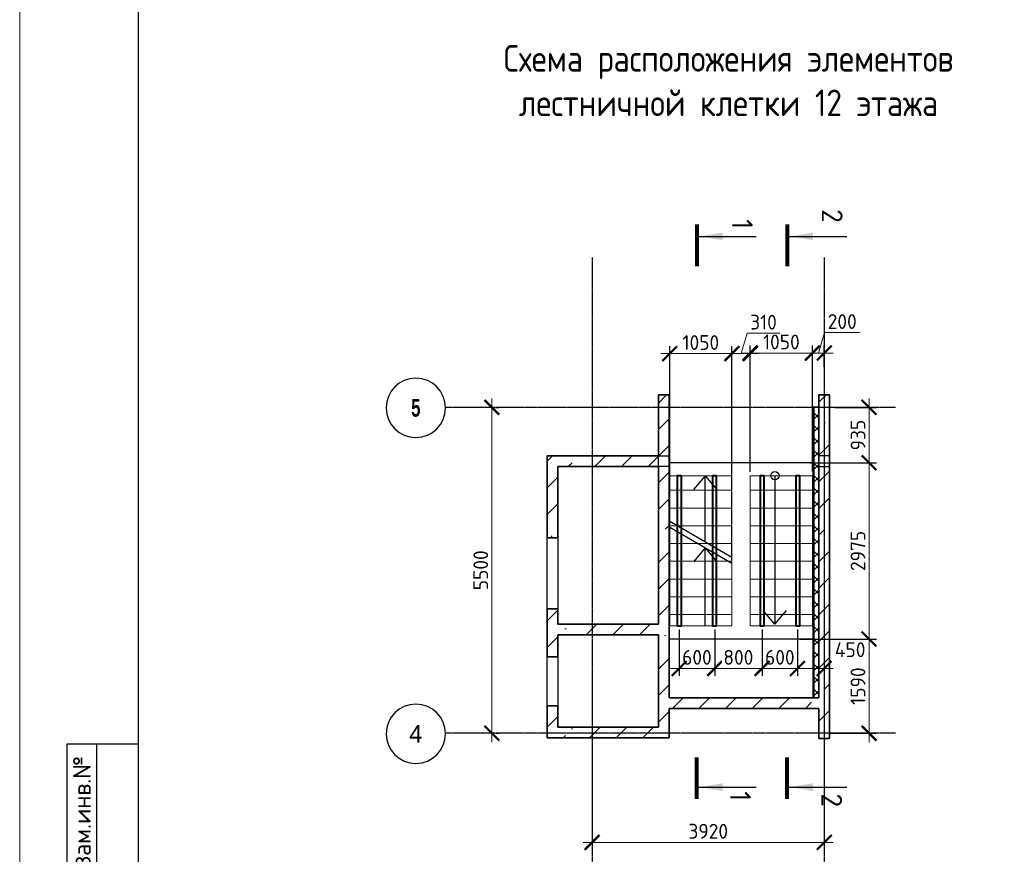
# Model space of a CAD drawing. Header units: millimetres. Extents: x 259029 to 2494469, y -731578 to -57567.
# Tile 2 of 252: x 316337 to 332964, y -698660 to -684573. Entities that reach past the tile are written whole.
import ezdxf
from ezdxf.enums import TextEntityAlignment as Align

# ---------------------------------------------------------------- set-up
doc = ezdxf.new("R2010")
doc.units = ezdxf.units.MM
doc.linetypes.add('______5', pattern=[1100, 800, -100, 100, -100])
doc.linetypes.add('Б-1.1 оси$0$Б-1.1 Оси$0$GOST2.303 5', pattern=[24, 20, -1.5, 1, -1.5])
doc.layers.get('Defpoints').update_dxf_attribs({"color": 140})
for name, color, linetype, lineweight in [('A_021_ПЕРЕГОРОДКА', 7, 'Continuous', 25), ('RAZMER', 100, 'Continuous', 15), ('Standard', 7, 'Continuous', 25), ('Общий01', 7, 'Continuous', 13), ('ОСИ', 151, 'Б-1.1 оси$0$Б-1.1 Оси$0$GOST2.303 5', 9), ('РАЗРЕЗЫ', 10, 'Continuous', 60), ('Символы 0.20', 1, 'Continuous', 20), ('Символы 0.20 @ 100', 1, 'Continuous', 20), ('Стена_ бетон несущ.', 253, 'Continuous', 70), ('Текст', 41, 'Continuous', 30), ('ТОНКИЕ', 7, 'Continuous', 9)]:
    doc.layers.add(name, color=color, linetype=linetype, lineweight=lineweight)
doc.layers.add('ТОЛСТЫЕ_ОСНОВНЫЕ', color=6, linetype='Continuous')
doc.styles.add('Century Gothic', font='GOTHIC.TTF')
doc.styles.add('style1', font='GOST_Common.ttf', dxfattribs={"height": 500})
doc.styles.add('ГОСТ', font='GOST_Common.ttf')
doc.dimstyles.new('ГОСТ', dxfattribs={"dimscale": 0, "dimtxt": 2.5, "dimasz": 2.5, "dimexe": 1.25, "dimexo": 0.625, "dimtad": 1, "dimdec": 0, "dimtxsty": 'ГОСТ', "dimblk": 'ARCHTICK', "dimcen": 2.5, "dimdle": 1.5, "dimclrd": 256, "dimclre": 256, "dimclrt": 256, "dimadec": 0, "dimazin": 0, "dimtfac": 1, "dimtdec": 0, "dimtmove": 1, "dimatfit": 3, "dimfxl": 2, "dimtfill": 1, "dimlwd": 0, "dimarcsym": 0})
pattern_1 = [(45, (-342127.7, -270989.36), (-449.0128, 449.0128), []), (45, (-341678.66, -270989.36), (-449.0128, 449.0128), [793.75, -158.75, 0, -158.75])]

# ---------------------------------------------------------------- blocks, each defined once
blk = doc.blocks.new('*U28')
at = {"layer": 'ТОЛСТЫЕ_ОСНОВНЫЕ'}
for p, q in [((8, 5), (8, 90)), ((8, 90), (20, 90)), ((13, 5), (13, 90))]:
    blk.add_line(p, q, dxfattribs=at)
at = {"layer": 'ТОЛСТЫЕ_ОСНОВНЫЕ', "color": 6}
blk.add_lwpolyline([(20, 5), (886, 5), (886, 415), (20, 415)], close=True, dxfattribs=at)
at = {"layer": 'ТОНКИЕ'}
blk.add_lwpolyline([(0, 0), (891, 0), (891, 420), (0, 420)], close=True, dxfattribs=at)
at = {"layer": 'Текст', "style": 'style1'}
blk.add_text('Взам.инв.№', height=3, rotation=90, dxfattribs=at).set_placement((10.5, 77.5), align=Align.MIDDLE)
blk = doc.blocks.new('_ArchTick')
at = {"color": 0, "linetype": 'ByBlock', "const_width": 0.15}
blk.add_lwpolyline([(-0.5, -0.5), (0.5, 0.5)], dxfattribs=at)
blk = doc.blocks.new('*D1022')
at = {"layer": 'Defpoints', "color": 0, "lineweight": -2, "transparency": 16777216}
for p in [(326004, -695459), (329924, -695459), (326004, -698459)]:
    blk.add_point(p, dxfattribs=at)
at = {"layer": 'RAZMER', "lineweight": -2, "transparency": 16777216}
for p, q in [((326004, -695521), (326004, -698584)), ((329924, -695521), (329924, -698584))]:
    blk.add_line(p, q, dxfattribs=at)
at = {"layer": 'RAZMER', "lineweight": 0, "transparency": 16777216}
blk.add_line((330074, -698459), (325854, -698459), dxfattribs=at)
at = {"layer": 'RAZMER', "lineweight": 0, "transparency": 16777216, "xscale": 250, "yscale": 250, "zscale": 250, "rotation": 180}
blk.add_blockref('_ArchTick', (326004, -698459), dxfattribs=at)
at = {"layer": 'RAZMER', "lineweight": 0, "transparency": 16777216, "xscale": 250, "yscale": 250, "zscale": 250}
blk.add_blockref('_ArchTick', (329924, -698459), dxfattribs=at)
at = {"layer": 'RAZMER', "transparency": 16777216, "insert": (327964, -698271), "char_height": 250, "width": 583.33, "attachment_point": 5, "style": 'ГОСТ', "bg_fill": 3, "box_fill_scale": 1.1, "bg_fill_color": 256, "bg_fill_true_color": 13158600, "bg_fill_transparency": 0}
blk.add_mtext('3920', dxfattribs=at)
blk = doc.blocks.new('NSY101')
at = {"color": 0, "linetype": 'ByBlock', "lineweight": -2}
blk.add_circle((0, 0), 50, dxfattribs=at)
blk = doc.blocks.new('*D1023')
at = {"layer": 'Defpoints', "color": 0, "lineweight": -2, "transparency": 16777216}
for p in [(324310, -691116), (324310, -691116), (324310, -696616)]:
    blk.add_point(p, dxfattribs=at)
at = {"layer": 'RAZMER', "lineweight": 0, "transparency": 16777216}
blk.add_line((324310, -696766), (324310, -690966), dxfattribs=at)
at = {"layer": 'RAZMER', "lineweight": -2, "transparency": 16777216}
for p, q in [((324373, -691116), (324435, -691116)), ((324373, -696616), (324435, -696616))]:
    blk.add_line(p, q, dxfattribs=at)
at = {"layer": 'RAZMER', "lineweight": 0, "transparency": 16777216, "xscale": 250, "yscale": 250, "zscale": 250}
for p, rotation in [((324310, -691116), 90), ((324310, -696616), 270)]:
    blk.add_blockref('_ArchTick', p, dxfattribs=dict(at, rotation=rotation))
at = {"layer": 'RAZMER', "transparency": 16777216, "insert": (324123, -693866), "char_height": 250, "width": 458, "attachment_point": 5, "rotation": 90, "style": 'ГОСТ', "bg_fill": 3, "box_fill_scale": 1.1, "bg_fill_color": 256, "bg_fill_true_color": 13158600, "bg_fill_transparency": 0}
blk.add_mtext('5500', dxfattribs=at)
blk = doc.blocks.new('*U30')
at = {"layer": 'Символы 0.20', "linetype": 'Continuous', "lineweight": 25}
for p, q in [((-5, 0.35), (-5, 10.05)), ((87.95, 0.35), (87.95, 10.05))]:
    blk.add_line(p, q, dxfattribs=at)
at = {"layer": 'Символы 0.20', "linetype": 'Continuous', "lineweight": 80}
for p, q in [((-7, 0), (0, 0)), ((89.95, 0), (82.95, 0))]:
    blk.add_line(p, q, dxfattribs=at)
at = {"layer": 'Символы 0.20', "linetype": 'Continuous', "lineweight": 25}
for points in [[(-5, 0.46), (-4.35, 4.36), (-5.65, 4.36)], [(87.95, 0.46), (87.29, 4.39), (88.61, 4.39)]]:
    blk.add_solid(points, dxfattribs=at)
at = {"layer": 'Символы 0.20', "style": 'ГОСТ'}
blk.add_attdef('1', text='', height=3.5, dxfattribs=at).set_placement((-6, 7.7), align=Align.MIDDLE_CENTER)
blk.add_attdef('2', text='', height=3.5, dxfattribs=at).set_placement((90.33, 7.38), align=Align.MIDDLE_RIGHT)
blk = doc.blocks.new('*U31')
at = {"layer": 'Символы 0.20', "linetype": 'Continuous', "lineweight": 25}
for p, q in [((-5, 0.35), (-5, 10.05)), ((87.95, 0.35), (87.95, 10.05))]:
    blk.add_line(p, q, dxfattribs=at)
at = {"layer": 'Символы 0.20', "linetype": 'Continuous', "lineweight": 80}
for p, q in [((-7, 0), (0, 0)), ((89.95, 0), (82.95, 0))]:
    blk.add_line(p, q, dxfattribs=at)
at = {"layer": 'Символы 0.20', "linetype": 'Continuous', "lineweight": 25}
for points in [[(-5, 0.46), (-4.35, 4.36), (-5.65, 4.36)], [(87.95, 0.46), (87.29, 4.39), (88.61, 4.39)]]:
    blk.add_solid(points, dxfattribs=at)
at = {"layer": 'Символы 0.20', "style": 'ГОСТ'}
blk.add_attdef('1', text='', height=3.5, dxfattribs=at).set_placement((-8.45, 7.61), align=Align.MIDDLE_CENTER)
blk.add_attdef('2', text='', height=3.5, dxfattribs=at).set_placement((91.31, 7.53), align=Align.MIDDLE_RIGHT)
blk = doc.blocks.new('лм')
at = {"layer": 'RAZMER', "color": 0}
for p, q in [((644816, -427025), (644816, -425975)), ((645116, -427025), (645116, -425975)), ((645416, -427025), (645416, -425975)), ((645716, -427025), (645716, -425975)), ((646016, -427025), (646016, -425975)), ((646316, -427025), (646316, -425975)), ((646616, -427025), (646616, -425975)), ((646916, -427025), (646916, -425975))]:
    blk.add_line(p, q, dxfattribs=at)
blk.add_lwpolyline([(644571, -425975), (647107, -425975), (647107, -427025), (644571, -427025)], close=True, dxfattribs=at)
blk = doc.blocks.new('*D1038')
at = {"layer": 'Defpoints', "color": 0, "lineweight": -2, "transparency": 16777216}
for p in [(329724, -690199), (329924, -690501), (329724, -692260)]:
    blk.add_point(p, dxfattribs=at)
at = {"layer": 'РАЗРЕЗЫ', "lineweight": 0, "transparency": 16777216}
for p, q in [((329824, -690199), (329927, -689855)), ((329927, -689855), (330527, -689855)), ((330074, -690199), (329574, -690199))]:
    blk.add_line(p, q, dxfattribs=at)
at = {"layer": 'РАЗРЕЗЫ', "lineweight": -2, "transparency": 16777216}
for p, q in [((329724, -692197), (329724, -690074)), ((329924, -690438), (329924, -690074))]:
    blk.add_line(p, q, dxfattribs=at)
at = {"layer": 'РАЗРЕЗЫ', "lineweight": 0, "transparency": 16777216, "xscale": 250, "yscale": 250, "zscale": 250, "rotation": 180}
blk.add_blockref('_ArchTick', (329724, -690199), dxfattribs=at)
at = {"layer": 'РАЗРЕЗЫ', "lineweight": 0, "transparency": 16777216, "xscale": 250, "yscale": 250, "zscale": 250}
blk.add_blockref('_ArchTick', (329924, -690199), dxfattribs=at)
at = {"layer": 'РАЗРЕЗЫ', "lineweight": -2, "transparency": 16777216, "insert": (330227, -689668), "char_height": 250, "attachment_point": 5, "style": 'ГОСТ', "bg_fill": 3, "box_fill_scale": 1.1, "bg_fill_color": 256, "bg_fill_true_color": 13158600, "bg_fill_transparency": 0}
blk.add_mtext('200', dxfattribs=at)
blk = doc.blocks.new('*D1039')
at = {"layer": 'Defpoints', "color": 0, "lineweight": -2, "transparency": 16777216}
for p in [(328673, -690199), (328673, -692260), (329724, -692260)]:
    blk.add_point(p, dxfattribs=at)
at = {"layer": 'РАЗРЕЗЫ', "lineweight": -2, "transparency": 16777216}
for p, q in [((328673, -692197), (328673, -690074)), ((329724, -692197), (329724, -690074))]:
    blk.add_line(p, q, dxfattribs=at)
at = {"layer": 'РАЗРЕЗЫ', "lineweight": 0, "transparency": 16777216}
blk.add_line((329874, -690199), (328523, -690199), dxfattribs=at)
at = {"layer": 'РАЗРЕЗЫ', "lineweight": 0, "transparency": 16777216, "xscale": 250, "yscale": 250, "zscale": 250, "rotation": 180}
blk.add_blockref('_ArchTick', (328673, -690199), dxfattribs=at)
at = {"layer": 'РАЗРЕЗЫ', "lineweight": 0, "transparency": 16777216, "xscale": 250, "yscale": 250, "zscale": 250}
blk.add_blockref('_ArchTick', (329724, -690199), dxfattribs=at)
at = {"layer": 'РАЗРЕЗЫ', "lineweight": -2, "transparency": 16777216, "insert": (329199, -690012), "char_height": 250, "attachment_point": 5, "style": 'ГОСТ', "bg_fill": 3, "box_fill_scale": 1.1, "bg_fill_color": 256, "bg_fill_true_color": 13158600, "bg_fill_transparency": 0}
blk.add_mtext('1050', dxfattribs=at)
blk = doc.blocks.new('*D1040')
at = {"layer": 'Defpoints', "color": 0, "lineweight": -2, "transparency": 16777216}
for p in [(328364, -690209), (328673, -692270), (328364, -693749)]:
    blk.add_point(p, dxfattribs=at)
at = {"layer": 'РАЗРЕЗЫ', "lineweight": 0, "transparency": 16777216}
for p, q in [((328519, -690209), (328622, -689865)), ((328622, -689865), (329172, -689865)), ((328823, -690209), (328214, -690209))]:
    blk.add_line(p, q, dxfattribs=at)
at = {"layer": 'РАЗРЕЗЫ', "lineweight": -2, "transparency": 16777216}
for p, q in [((328364, -693687), (328364, -690084)), ((328673, -692207), (328673, -690084))]:
    blk.add_line(p, q, dxfattribs=at)
at = {"layer": 'РАЗРЕЗЫ', "lineweight": 0, "transparency": 16777216, "xscale": 250, "yscale": 250, "zscale": 250, "rotation": 180}
blk.add_blockref('_ArchTick', (328364, -690209), dxfattribs=at)
at = {"layer": 'РАЗРЕЗЫ', "lineweight": 0, "transparency": 16777216, "xscale": 250, "yscale": 250, "zscale": 250}
blk.add_blockref('_ArchTick', (328673, -690209), dxfattribs=at)
at = {"layer": 'РАЗРЕЗЫ', "lineweight": -2, "transparency": 16777216, "insert": (328897, -689678), "char_height": 250, "attachment_point": 5, "style": 'ГОСТ', "bg_fill": 3, "box_fill_scale": 1.1, "bg_fill_color": 256, "bg_fill_true_color": 13158600, "bg_fill_transparency": 0}
blk.add_mtext('310', dxfattribs=at)
blk = doc.blocks.new('*D1041')
at = {"layer": 'Defpoints', "color": 0, "lineweight": -2, "transparency": 16777216}
for p in [(327313, -690209), (327313, -693142), (328364, -693749)]:
    blk.add_point(p, dxfattribs=at)
at = {"layer": 'РАЗРЕЗЫ', "lineweight": -2, "transparency": 16777216}
for p, q in [((327313, -693080), (327313, -690084)), ((328364, -693687), (328364, -690084))]:
    blk.add_line(p, q, dxfattribs=at)
at = {"layer": 'РАЗРЕЗЫ', "lineweight": 0, "transparency": 16777216}
blk.add_line((328514, -690209), (327163, -690209), dxfattribs=at)
at = {"layer": 'РАЗРЕЗЫ', "lineweight": 0, "transparency": 16777216, "xscale": 250, "yscale": 250, "zscale": 250, "rotation": 180}
blk.add_blockref('_ArchTick', (327313, -690209), dxfattribs=at)
at = {"layer": 'РАЗРЕЗЫ', "lineweight": 0, "transparency": 16777216, "xscale": 250, "yscale": 250, "zscale": 250}
blk.add_blockref('_ArchTick', (328364, -690209), dxfattribs=at)
at = {"layer": 'РАЗРЕЗЫ', "lineweight": -2, "transparency": 16777216, "insert": (327839, -690022), "char_height": 250, "attachment_point": 5, "style": 'ГОСТ', "bg_fill": 3, "box_fill_scale": 1.1, "bg_fill_color": 256, "bg_fill_true_color": 13158600, "bg_fill_transparency": 0}
blk.add_mtext('1050', dxfattribs=at)
blk = doc.blocks.new('*D1042')
at = {"layer": 'Defpoints', "color": 0, "lineweight": -2, "transparency": 16777216}
for p in [(327473, -694806, -1891), (328073, -694806, -1891), (328073, -695523)]:
    blk.add_point(p, dxfattribs=at)
at = {"layer": 'РАЗРЕЗЫ', "lineweight": -2, "transparency": 16777216}
for p, q in [((327473, -694868), (327473, -695648)), ((328073, -694868), (328073, -695648))]:
    blk.add_line(p, q, dxfattribs=at)
at = {"layer": 'РАЗРЕЗЫ', "lineweight": 0, "transparency": 16777216}
blk.add_line((327323, -695523), (328223, -695523), dxfattribs=at)
at = {"layer": 'РАЗРЕЗЫ', "lineweight": -2, "transparency": 16777216, "insert": (327773, -695335), "char_height": 250, "attachment_point": 5, "style": 'ГОСТ', "bg_fill": 3, "box_fill_scale": 1.1, "bg_fill_color": 256, "bg_fill_true_color": 13158600, "bg_fill_transparency": 0}
blk.add_mtext('600', dxfattribs=at)
at = {"layer": 'РАЗРЕЗЫ', "lineweight": 0, "transparency": 16777216, "xscale": 250, "yscale": 250, "zscale": 250, "rotation": 180}
blk.add_blockref('_ArchTick', (327473, -695523), dxfattribs=at)
at = {"layer": 'РАЗРЕЗЫ', "lineweight": 0, "transparency": 16777216, "xscale": 250, "yscale": 250, "zscale": 250}
blk.add_blockref('_ArchTick', (328073, -695523), dxfattribs=at)
blk = doc.blocks.new('*D1043')
at = {"layer": 'Defpoints', "color": 0, "lineweight": -2, "transparency": 16777216}
for p in [(328073, -694806, -1891), (328873, -694806, -1881), (328873, -695523)]:
    blk.add_point(p, dxfattribs=at)
at = {"layer": 'РАЗРЕЗЫ', "lineweight": -2, "transparency": 16777216}
for p, q in [((328073, -694868), (328073, -695648)), ((328873, -694868), (328873, -695648))]:
    blk.add_line(p, q, dxfattribs=at)
at = {"layer": 'РАЗРЕЗЫ', "lineweight": 0, "transparency": 16777216}
blk.add_line((327923, -695523), (329023, -695523), dxfattribs=at)
at = {"layer": 'РАЗРЕЗЫ', "lineweight": 0, "transparency": 16777216, "xscale": 250, "yscale": 250, "zscale": 250, "rotation": 180}
blk.add_blockref('_ArchTick', (328073, -695523), dxfattribs=at)
at = {"layer": 'РАЗРЕЗЫ', "lineweight": 0, "transparency": 16777216, "xscale": 250, "yscale": 250, "zscale": 250}
blk.add_blockref('_ArchTick', (328873, -695523), dxfattribs=at)
at = {"layer": 'РАЗРЕЗЫ', "lineweight": -2, "transparency": 16777216, "insert": (328473, -695335), "char_height": 250, "attachment_point": 5, "style": 'ГОСТ', "bg_fill": 3, "box_fill_scale": 1.1, "bg_fill_color": 256, "bg_fill_true_color": 13158600, "bg_fill_transparency": 0}
blk.add_mtext('800', dxfattribs=at)
blk = doc.blocks.new('*D1044')
at = {"layer": 'Defpoints', "color": 0, "lineweight": -2, "transparency": 16777216}
for p in [(328873, -694806, -1891), (329472, -694806, -1891), (329472, -695523)]:
    blk.add_point(p, dxfattribs=at)
at = {"layer": 'РАЗРЕЗЫ', "lineweight": -2, "transparency": 16777216}
for p, q in [((328873, -694868), (328873, -695648)), ((329472, -694868), (329472, -695648))]:
    blk.add_line(p, q, dxfattribs=at)
at = {"layer": 'РАЗРЕЗЫ', "lineweight": 0, "transparency": 16777216}
blk.add_line((328723, -695523), (329622, -695523), dxfattribs=at)
at = {"layer": 'РАЗРЕЗЫ', "lineweight": -2, "transparency": 16777216, "insert": (329173, -695335), "char_height": 250, "attachment_point": 5, "style": 'ГОСТ', "bg_fill": 3, "box_fill_scale": 1.1, "bg_fill_color": 256, "bg_fill_true_color": 13158600, "bg_fill_transparency": 0}
blk.add_mtext('600', dxfattribs=at)
at = {"layer": 'РАЗРЕЗЫ', "lineweight": 0, "transparency": 16777216, "xscale": 250, "yscale": 250, "zscale": 250, "rotation": 180}
blk.add_blockref('_ArchTick', (328873, -695523), dxfattribs=at)
at = {"layer": 'РАЗРЕЗЫ', "lineweight": 0, "transparency": 16777216, "xscale": 250, "yscale": 250, "zscale": 250}
blk.add_blockref('_ArchTick', (329472, -695523), dxfattribs=at)
blk = doc.blocks.new('*D1045')
at = {"layer": 'Defpoints', "color": 0, "lineweight": -2, "transparency": 16777216}
for p in [(330039, -691116), (329623, -692051), (330680, -692051)]:
    blk.add_point(p, dxfattribs=at)
at = {"layer": 'РАЗРЕЗЫ', "lineweight": 0, "transparency": 16777216}
blk.add_line((330680, -690966), (330680, -692201), dxfattribs=at)
at = {"layer": 'РАЗРЕЗЫ', "lineweight": -2, "transparency": 16777216}
for p, q in [((330101, -691116), (330805, -691116)), ((329685, -692051), (330805, -692051))]:
    blk.add_line(p, q, dxfattribs=at)
at = {"layer": 'РАЗРЕЗЫ', "lineweight": 0, "transparency": 16777216, "xscale": 250, "yscale": 250, "zscale": 250}
for p, rotation in [((330680, -691116), 90), ((330680, -692051), 270)]:
    blk.add_blockref('_ArchTick', p, dxfattribs=dict(at, rotation=rotation))
at = {"layer": 'РАЗРЕЗЫ', "lineweight": -2, "transparency": 16777216, "insert": (330493, -691584), "char_height": 250, "attachment_point": 5, "rotation": 90, "style": 'ГОСТ', "bg_fill": 3, "box_fill_scale": 1.1, "bg_fill_color": 256, "bg_fill_true_color": 13158600, "bg_fill_transparency": 0}
blk.add_mtext('935', dxfattribs=at)
blk = doc.blocks.new('*D1046')
at = {"layer": 'Defpoints', "color": 0, "lineweight": -2, "transparency": 16777216}
for p in [(329623, -692051), (329449, -695026), (330680, -695026)]:
    blk.add_point(p, dxfattribs=at)
at = {"layer": 'РАЗРЕЗЫ', "lineweight": 0, "transparency": 16777216}
blk.add_line((330680, -691901), (330680, -695176), dxfattribs=at)
at = {"layer": 'РАЗРЕЗЫ', "lineweight": -2, "transparency": 16777216}
for p, q in [((329685, -692051), (330805, -692051)), ((329511, -695026), (330805, -695026))]:
    blk.add_line(p, q, dxfattribs=at)
at = {"layer": 'РАЗРЕЗЫ', "lineweight": 0, "transparency": 16777216, "xscale": 250, "yscale": 250, "zscale": 250}
for p, rotation in [((330680, -692051), 90), ((330680, -695026), 270)]:
    blk.add_blockref('_ArchTick', p, dxfattribs=dict(at, rotation=rotation))
at = {"layer": 'РАЗРЕЗЫ', "lineweight": -2, "transparency": 16777216, "insert": (330493, -693539), "char_height": 250, "attachment_point": 5, "rotation": 90, "style": 'ГОСТ', "bg_fill": 3, "box_fill_scale": 1.1, "bg_fill_color": 256, "bg_fill_true_color": 13158600, "bg_fill_transparency": 0}
blk.add_mtext('2975', dxfattribs=at)
blk = doc.blocks.new('*D1047')
at = {"layer": 'Defpoints', "color": 0, "lineweight": -2, "transparency": 16777216}
for p in [(329449, -695026), (329957, -696616), (330680, -696616)]:
    blk.add_point(p, dxfattribs=at)
at = {"layer": 'РАЗРЕЗЫ', "lineweight": 0, "transparency": 16777216}
blk.add_line((330680, -694876), (330680, -696766), dxfattribs=at)
at = {"layer": 'РАЗРЕЗЫ', "lineweight": -2, "transparency": 16777216}
for p, q in [((329511, -695026), (330805, -695026)), ((330020, -696616), (330805, -696616))]:
    blk.add_line(p, q, dxfattribs=at)
at = {"layer": 'РАЗРЕЗЫ', "lineweight": 0, "transparency": 16777216, "xscale": 250, "yscale": 250, "zscale": 250}
for p, rotation in [((330680, -695026), 90), ((330680, -696616), 270)]:
    blk.add_blockref('_ArchTick', p, dxfattribs=dict(at, rotation=rotation))
at = {"layer": 'РАЗРЕЗЫ', "lineweight": -2, "transparency": 16777216, "insert": (330493, -695821), "char_height": 250, "attachment_point": 5, "rotation": 90, "style": 'ГОСТ', "bg_fill": 3, "box_fill_scale": 1.1, "bg_fill_color": 256, "bg_fill_true_color": 13158600, "bg_fill_transparency": 0}
blk.add_mtext('1590', dxfattribs=at)
blk = doc.blocks.new('*D1048')
at = {"layer": 'Defpoints', "color": 0, "lineweight": -2, "transparency": 16777216}
for p in [(329472, -694806, -1891), (329923, -695320), (329923, -695523)]:
    blk.add_point(p, dxfattribs=at)
at = {"layer": 'РАЗРЕЗЫ', "lineweight": -2, "transparency": 16777216}
for p, q in [((329472, -694868), (329472, -695648)), ((329923, -695383), (329923, -695648))]:
    blk.add_line(p, q, dxfattribs=at)
at = {"layer": 'РАЗРЕЗЫ', "lineweight": 0, "transparency": 16777216}
blk.add_line((329322, -695523), (330073, -695523), dxfattribs=at)
at = {"layer": 'РАЗРЕЗЫ', "lineweight": 0, "transparency": 16777216, "xscale": 250, "yscale": 250, "zscale": 250, "rotation": 180}
blk.add_blockref('_ArchTick', (329472, -695523), dxfattribs=at)
at = {"layer": 'РАЗРЕЗЫ', "lineweight": -2, "transparency": 16777216, "insert": (330361, -695207), "char_height": 250, "attachment_point": 5, "style": 'ГОСТ', "bg_fill": 3, "box_fill_scale": 1.1, "bg_fill_color": 256, "bg_fill_true_color": 13158600, "bg_fill_transparency": 0}
blk.add_mtext('450', dxfattribs=at)
at = {"layer": 'РАЗРЕЗЫ', "lineweight": 0, "transparency": 16777216, "xscale": 250, "yscale": 250, "zscale": 250}
blk.add_blockref('_ArchTick', (329923, -695523), dxfattribs=at)

msp = doc.modelspace()

# ---------------------------------------------------------------- hatches: boundary and pattern name
at = {"layer": 'Общий01', "linetype": 'Continuous', "lineweight": 13}
h = msp.add_hatch(dxfattribs=at)
h.set_pattern_fill('__________6', scale=100, style=0, pattern_type=2)
h.set_pattern_definition([(45, (155960.64, -713642.98), (-106.06602, 106.06602), []), (135, (155960.64, -713642.98), (-106.06602, -106.06602), [])])
h.paths.add_polyline_path([(329753.7, -691106.1), (329753.7, -696016.1), (329833.7, -696016.1), (329833.7, -691106.1)], flags=0)
at = {"layer": 'Стена_ бетон несущ.', "linetype": 'Continuous', "lineweight": 0}
h = msp.add_hatch(dxfattribs=at)
h.set_pattern_fill('ANSI35', scale=100, style=0)
h.set_pattern_definition(pattern_1)
h.paths.add_polyline_path([(327123.7, -696696.1), (327123.7, -690906.1), (327303.7, -690906.1), (327303.7, -696696.1)])
h = msp.add_hatch(dxfattribs=at)
h.set_pattern_fill('ANSI35', scale=100, style=0)
h.set_pattern_definition(pattern_1)
h.paths.add_polyline_path([(329833.7, -696706.1), (329833.7, -690906.1), (330013.7, -690906.1), (330013.7, -694426.1), (330013.5, -694426.1), (330013.5, -694506.1), (330013.7, -694506.1), (330013.7, -696706.1)])
h = msp.add_hatch(dxfattribs=at)
h.set_pattern_fill('ANSI35', scale=100, style=0)
h.set_pattern_definition(pattern_1)
h.paths.add_polyline_path([(327123.7, -692116.1), (325243.7, -692116.1), (325243.7, -691936.1), (327123.7, -691936.1)])
h = msp.add_hatch(dxfattribs=at)
h.set_pattern_fill('ANSI35', scale=100, style=0)
h.set_pattern_definition(pattern_1)
h.paths.add_polyline_path([(325423.7, -692116.1), (325423.7, -693316.1), (325243.7, -693316.1), (325243.7, -692116.1)])
h = msp.add_hatch(dxfattribs=at)
h.set_pattern_fill('ANSI35', scale=100, style=0)
h.set_pattern_definition(pattern_1)
h.paths.add_polyline_path([(325243.7, -695326.1), (325243.7, -694516.1), (325423.7, -694516.1), (325423.7, -695326.1)])
h = msp.add_hatch(dxfattribs=at)
h.set_pattern_fill('ANSI35', scale=100, style=0)
h.set_pattern_definition(pattern_1)
h.paths.add_polyline_path([(327123.7, -694956.1), (325423.7, -694956.1), (325423.7, -694776.1), (327123.7, -694776.1)])
h = msp.add_hatch(dxfattribs=at)
h.set_pattern_fill('ANSI35', scale=100, style=0)
h.set_pattern_definition(pattern_1)
h.paths.add_polyline_path([(329833.7, -696196.1), (327303.7, -696196.1), (327303.7, -696016.1), (329833.7, -696016.1)])
h = msp.add_hatch(dxfattribs=at)
h.set_pattern_fill('ANSI35', scale=100, style=0)
h.set_pattern_definition(pattern_1)
h.paths.add_polyline_path([(325423.7, -696156.1), (325423.7, -696696.1), (325243.7, -696696.1), (325243.7, -696156.1)])
h = msp.add_hatch(dxfattribs=at)
h.set_pattern_fill('ANSI35', scale=100, style=0)
h.set_pattern_definition(pattern_1)
h.paths.add_polyline_path([(327123.7, -696696.1), (325423.7, -696696.1), (325423.7, -696516.1), (327123.7, -696516.1)])

# ---------------------------------------------------------------- linework, layer by layer
at = {"color": 0, "lineweight": 40, "elevation": -1890.9}
msp.add_lwpolyline([(328106, -692270.7), (328036, -692270.7), (328036, -694806), (328106, -694806)], close=True, dxfattribs=at)
at = {"layer": 'A_021_ПЕРЕГОРОДКА', "color": 7, "linetype": 'Continuous', "lineweight": 25}
for p, q in [((325243.7, -694516.1), (325243.7, -693316.1)), ((325423.7, -693316.1), (325423.7, -694516.1)), ((325243.7, -696156.1), (325243.7, -695326.1)), ((325423.7, -695326.1), (325423.7, -696156.1))]:
    msp.add_line(p, q, dxfattribs=at)
at = {"layer": 'RAZMER', "color": 0}
msp.add_line((329733.7, -691106.1), (329833.7, -691106.1), dxfattribs=at)
at = {"layer": 'Standard', "color": 7, "linetype": 'Continuous', "lineweight": 25}
for p, q in [((327123.7, -692116.1), (327123.7, -691936.1)), ((327123.7, -691936.1), (327303.7, -691936.1)), ((327303.7, -691946.1), (327303.7, -692126.1)), ((330013.7, -691936.1), (329833.7, -691936.1)), ((329833.7, -691936.1), (329833.7, -692116.1)), ((330013.7, -692116.1), (330013.7, -691936.1)), ((327303.7, -692116.1), (327123.7, -692116.1)), ((329833.7, -692116.1), (330013.7, -692116.1)), ((327123.7, -694426.1), (327123.7, -694506.1)), ((327123.9, -694426.1), (327123.7, -694426.1)), ((327123.9, -694506.1), (327123.9, -694426.1)), ((330013.5, -694506.1), (330013.5, -694426.1)), ((330013.5, -694426.1), (330013.7, -694426.1)), ((330013.7, -694426.1), (330013.7, -694506.1)), ((327123.7, -694506.1), (327123.9, -694506.1)), ((330013.7, -694506.1), (330013.5, -694506.1)), ((329833.7, -696706.1), (330013.7, -696706.1))]:
    msp.add_line(p, q, dxfattribs=at)
at = {"layer": 'Общий01', "color": 7, "linetype": 'Continuous', "lineweight": 25}
for p, q in [((329733.7, -696016.1), (329733.7, -691106.1)), ((329753.7, -696016.1), (329753.7, -691106.1)), ((327913.7, -692269.7), (327717.7, -692503.3)), ((327913.7, -693389.6), (327913.7, -692269.7)), ((327913.7, -692269.7), (328109.7, -692503.3)), ((329089.9, -692269.7), (329089.9, -694777.9)), ((328363.7, -693649.4), (327313.7, -693043.2)), ((328363.7, -693749.4), (327313.7, -693143.2)), ((327913.7, -693489.6), (327717.7, -693723.2)), ((327913.7, -694806), (327913.7, -693489.6)), ((327913.7, -693489.6), (328109.7, -693723.2)), ((329089.9, -694777.9), (328893.9, -694544.2)), ((329089.9, -694777.9), (329285.9, -694544.2))]:
    msp.add_line(p, q, dxfattribs=at)
msp.add_circle((329089.9, -692269.7), 70, dxfattribs=at)
at = {"layer": 'ОСИ', "color": 16, "linetype": '______5', "lineweight": 25, "ltscale": 0.05}
for p, q in [((326003.7, -688584.4), (326003.7, -698881.9)), ((329923.7, -688584.4), (329923.7, -698881.9)), ((331123.9, -691116.1), (323526.7, -691116.1))]:
    msp.add_line(p, q, dxfattribs=at)
at = {"layer": 'Стена_ бетон несущ.', "color": 7, "linetype": 'Continuous', "lineweight": 35}
for p, q in [((327123.7, -691936.1), (327123.7, -690906.1)), ((327123.7, -690906.1), (327303.7, -690906.1)), ((327303.7, -690906.1), (327303.7, -691106.1)), ((329833.7, -696016.1), (329833.7, -690906.1)), ((329833.7, -690906.1), (330013.7, -690906.1)), ((330013.7, -690906.1), (330013.7, -694426.1)), ((327303.7, -691106.1), (327303.7, -696016.1)), ((325243.7, -692116.1), (325243.7, -691936.1)), ((325243.7, -691936.1), (327123.7, -691936.1)), ((325243.7, -692606.1), (325243.7, -692116.1)), ((327123.7, -692116.1), (325423.7, -692116.1)), ((325423.7, -692116.1), (325423.7, -693316.1)), ((327123.7, -694776.1), (327123.7, -692116.1)), ((330013.7, -694776.1), (330013.7, -692116.1)), ((325243.7, -693316.1), (325243.7, -692606.1)), ((325243.7, -693316.1), (325423.7, -693316.1)), ((325423.7, -694516.1), (325243.7, -694516.1)), ((325243.7, -695326.1), (325243.7, -694516.1)), ((325423.7, -694516.1), (325423.7, -694776.1)), ((327123.7, -694506.1), (327123.7, -694776.1)), ((330013.7, -694506.1), (330013.7, -694846.1)), ((325423.7, -694776.1), (327123.7, -694776.1)), ((327123.7, -694956.1), (325423.7, -694956.1)), ((325423.7, -694956.1), (325423.7, -695326.1)), ((327123.7, -696516.1), (327123.7, -694956.1)), ((330013.7, -694846.1), (330013.7, -696706.1)), ((325243.7, -695326.1), (325423.7, -695326.1)), ((327303.7, -696016.1), (329833.7, -696016.1)), ((325423.7, -696156.1), (325243.7, -696156.1)), ((325243.7, -696696.1), (325243.7, -696156.1)), ((325423.7, -696156.1), (325423.7, -696516.1)), ((329633.7, -696196.1), (327303.7, -696196.1)), ((327303.7, -696196.1), (327303.7, -696696.1)), ((329513.7, -696196.1), (328313.7, -696196.1)), ((329833.7, -696196.1), (329633.7, -696196.1)), ((329833.7, -696706.1), (329833.7, -696196.1)), ((325423.7, -696516.1), (327123.7, -696516.1)), ((325423.7, -696696.1), (325243.7, -696696.1)), ((327123.7, -696696.1), (325423.7, -696696.1)), ((327303.7, -696696.1), (327123.7, -696696.1)), ((330013.7, -696706.1), (329833.7, -696706.1))]:
    msp.add_line(p, q, dxfattribs=at)
at = {"layer": 'Стена_ бетон несущ.', "color": 9, "linetype": 'Continuous', "lineweight": 25}
for p, q in [((327123.7, -690906.1), (327123.7, -691106.1)), ((329833.7, -690906.1), (329833.7, -691106.1)), ((330013.7, -691106.1), (330013.7, -690906.1))]:
    msp.add_line(p, q, dxfattribs=at)

# ---------------------------------------------------------------- block references
at = {"xscale": 100, "yscale": 100, "zscale": 100}
msp.add_blockref('*U28', (316337.4, -705796.6), dxfattribs=at)
at = {"layer": 'RAZMER', "color": 0, "rotation": 270}
for p in [(754338.6, -47698.9), (755698.6, -47698.9)]:
    msp.add_blockref('лм', p, dxfattribs=at)
at = {"layer": 'ОСИ', "color": 16, "linetype": 'Continuous', "lineweight": 25, "xscale": -10, "yscale": 10, "zscale": 10}
for p in [(323026.7, -691125.2), (323026.7, -696625.2)]:
    msp.add_blockref('NSY101', p, dxfattribs=at)

# ---------------------------------------------------------------- texts
at = {"layer": 'ОСИ', "color": 16, "linetype": 'Continuous', "lineweight": 25, "insert": (323026.7, -691125.2), "char_height": 300, "width": 425, "attachment_point": 5, "style": 'Century Gothic'}
msp.add_mtext('{\\fCentury Gothic|b1|i0|c204|p34;\\W0.7;5}', dxfattribs=at)
at = {"layer": 'ОСИ', "color": 16, "linetype": 'Continuous', "lineweight": 25, "insert": (323026.7, -696625.2), "char_height": 300, "attachment_point": 5, "style": 'Century Gothic'}
msp.add_mtext('4', dxfattribs=at)
at = {"layer": 'Текст', "ltscale": 6, "insert": (328307.2, -685001.3), "char_height": 450, "width": 9466.585, "attachment_point": 2, "style": 'ГОСТ'}
msp.add_mtext('{\\W0.9;Схема расположения элементов лестничной клетки 12 этажа}', dxfattribs=at)

# ---------------------------------------------------------------- next in the draw order: dimensions: what is measured, and where the dimension line sits
at = {"layer": 'RAZMER', "color": 0}
dim = msp.add_linear_dim(base=(326003.7, -698458.9), p1=(329923.7, -695458.9), p2=(326003.7, -695458.9), angle=180, dimstyle='ГОСТ', override={"dimscale": 100, "dimtix": 0, "dimtofl": 1, "dimtmove": 1, "dimatfit": 3}, dxfattribs=at)
dim.commit()
dim.dimension.update_dxf_attribs({"geometry": '*D1022', "text_midpoint": (327963.7, -698271.4)})

# ---------------------------------------------------------------- next in the draw order: linework, layer by layer
at = {"layer": 'ОСИ', "color": 16, "linetype": '______5', "lineweight": 25, "ltscale": 0.05}
msp.add_line((331123.9, -696616.1), (323526.7, -696616.1), dxfattribs=at)

# ---------------------------------------------------------------- next in the draw order: block references
at = {"layer": 'Символы 0.20 @ 100', "xscale": 100, "yscale": 100, "zscale": 100, "rotation": 270}
for name, p, values in [('*U31', (329297, -688730.5, 330), {'1': '2', '2': '2'}), ('*U30', (327770.5, -688730.5, 330), {'1': '1 ', '2': '1'})]:
    msp.add_blockref(name, p, dxfattribs=at).add_auto_attribs(values)

# ---------------------------------------------------------------- next in the draw order: dimensions: what is measured, and where the dimension line sits
at = {"layer": 'RAZMER', "color": 0}
dim = msp.add_linear_dim(base=(324310.4, -691116.1), p1=(324310.4, -696616.1), p2=(324310.4, -691116.1), angle=90, dimstyle='ГОСТ', override={"dimscale": 100, "dimtix": 0, "dimtofl": 1, "dimtmove": 1, "dimatfit": 3}, dxfattribs=at)
dim.commit()
dim.dimension.update_dxf_attribs({"geometry": '*D1023', "text_midpoint": (324122.9, -693866.1)})
at = {"layer": 'РАЗРЕЗЫ', "color": 0, "lineweight": -2}
dim = msp.add_linear_dim(base=(329723.7, -690199.2), p1=(329923.7, -690500.5), p2=(329723.7, -692259.7), dimstyle='ГОСТ', override={"dimscale": 100, "dimtix": 0, "dimtofl": 1, "dimtmove": 1, "dimatfit": 3}, dxfattribs=at)
dim.commit()
dim.dimension.update_dxf_attribs({"geometry": '*D1038', "text_midpoint": (329989.3, -689667.9)})

# ---------------------------------------------------------------- next in the draw order: dimensions: what is measured, and where the dimension line sits
dim = msp.add_linear_dim(base=(328673.3, -690199.2), p1=(329723.7, -692259.7), p2=(328673.3, -692259.7), dimstyle='ГОСТ', override={"dimscale": 100, "dimtix": 0, "dimtofl": 1, "dimtmove": 1, "dimatfit": 3}, dxfattribs=at)
dim.commit()
dim.dimension.update_dxf_attribs({"geometry": '*D1039', "text_midpoint": (329198.5, -690011.7)})

# ---------------------------------------------------------------- next in the draw order: linework, layer by layer
at = {"color": 0, "lineweight": 40, "elevation": -1890.9}
msp.add_lwpolyline([(329512.1, -692270.7), (329442.1, -692270.7), (329442.1, -694806), (329512.1, -694806)], close=True, dxfattribs=at)

# ---------------------------------------------------------------- next in the draw order: dimensions: what is measured, and where the dimension line sits
at = {"layer": 'РАЗРЕЗЫ', "color": 0, "lineweight": -2}
dim = msp.add_linear_dim(base=(328363.7, -690209.2), p1=(328673.3, -692269.7), p2=(328363.7, -693749.4), dimstyle='ГОСТ', override={"dimscale": 100, "dimtix": 0, "dimtofl": 1, "dimtmove": 1, "dimatfit": 3}, dxfattribs=at)
dim.commit()
dim.dimension.update_dxf_attribs({"geometry": '*D1040', "text_midpoint": (328684.1, -689677.9)})
dim = msp.add_linear_dim(base=(330680.1, -692051), p1=(330039, -691116.1), p2=(329622.6, -692051), angle=90, dimstyle='ГОСТ', override={"dimscale": 100, "dimtix": 0, "dimtofl": 1, "dimtmove": 1, "dimatfit": 3}, dxfattribs=at)
dim.commit()
dim.dimension.update_dxf_attribs({"geometry": '*D1045', "text_midpoint": (330492.6, -691583.5)})

# ---------------------------------------------------------------- next in the draw order: linework, layer by layer
at = {"color": 0, "lineweight": 40, "elevation": -1890.9}
msp.add_lwpolyline([(328909.6, -692270.7), (328839.6, -692270.7), (328839.6, -694806), (328909.6, -694806)], close=True, dxfattribs=at)

# ---------------------------------------------------------------- next in the draw order: dimensions: what is measured, and where the dimension line sits
at = {"layer": 'РАЗРЕЗЫ', "color": 0, "lineweight": -2}
dim = msp.add_linear_dim(base=(327313.3, -690209.2), p1=(328363.7, -693749.4), p2=(327313.3, -693142.1), dimstyle='ГОСТ', override={"dimscale": 100, "dimtix": 0, "dimtofl": 1, "dimtmove": 1, "dimatfit": 3}, dxfattribs=at)
dim.commit()
dim.dimension.update_dxf_attribs({"geometry": '*D1041', "text_midpoint": (327838.5, -690021.7)})

# ---------------------------------------------------------------- next in the draw order: linework, layer by layer
at = {"color": 0, "lineweight": 40, "elevation": -1890.9}
msp.add_lwpolyline([(327511, -692270.7), (327441, -692270.7), (327441, -694806), (327511, -694806)], close=True, dxfattribs=at)

# ---------------------------------------------------------------- next in the draw order: dimensions: what is measured, and where the dimension line sits
at = {"layer": 'РАЗРЕЗЫ', "color": 2, "lineweight": -2}
dim = msp.add_linear_dim(base=(328073.0104, -695522.5792), p1=(327473.4728, -694805.9749, -1890.934), p2=(328073.0104, -694805.9749, -1890.934), dimstyle='ГОСТ', dxfattribs=at)
dim.commit()
dim.dimension.update_dxf_attribs({"geometry": '*D1042', "text_midpoint": (327773.2416, -695522.5792), "dimtype": 160})

# ---------------------------------------------------------------- next in the draw order: dimensions: what is measured, and where the dimension line sits
dim = msp.add_linear_dim(base=(328872.8, -695522.6), p1=(328073, -694806, -1890.9), p2=(328872.8, -694806, -1881), dimstyle='ГОСТ', dxfattribs=at)
dim.commit()
dim.dimension.update_dxf_attribs({"geometry": '*D1043', "text_midpoint": (328472.9, -695335.1)})

# ---------------------------------------------------------------- next in the draw order: dimensions: what is measured, and where the dimension line sits
dim = msp.add_linear_dim(base=(329472.3196, -695522.5792), p1=(328872.7821, -694805.9749, -1890.934), p2=(329472.3196, -694805.9749, -1890.934), dimstyle='ГОСТ', dxfattribs=at)
dim.commit()
dim.dimension.update_dxf_attribs({"geometry": '*D1044', "text_midpoint": (329172.5508, -695522.5792), "dimtype": 160})

# ---------------------------------------------------------------- next in the draw order: dimensions: what is measured, and where the dimension line sits
at = {"layer": 'РАЗРЕЗЫ', "color": 0, "lineweight": -2}
dim = msp.add_linear_dim(base=(330680.1, -695026.1), p1=(329622.6, -692051), p2=(329448.7, -695026.1), angle=90, dimstyle='ГОСТ', override={"dimscale": 100, "dimtix": 0, "dimtofl": 1, "dimtmove": 1, "dimatfit": 3}, dxfattribs=at)
dim.commit()
dim.dimension.update_dxf_attribs({"geometry": '*D1046', "text_midpoint": (330492.6, -693538.5)})

# ---------------------------------------------------------------- next in the draw order: linework, layer by layer
at = {"layer": 'РАЗРЕЗЫ', "color": 3, "lineweight": -2}
msp.add_lwpolyline([(329723.7, -692051), (327303.7, -692051)], dxfattribs=at)

# ---------------------------------------------------------------- next in the draw order: dimensions: what is measured, and where the dimension line sits
at = {"layer": 'РАЗРЕЗЫ', "color": 2, "lineweight": -2}
dim = msp.add_linear_dim(base=(330680.1, -696616.1), p1=(329448.7, -695026.1), p2=(329957, -696616.1), angle=90, dimstyle='ГОСТ', dxfattribs=at)
dim.commit()
dim.dimension.update_dxf_attribs({"geometry": '*D1047', "text_midpoint": (330492.6, -695821.1)})

# ---------------------------------------------------------------- next in the draw order: linework, layer by layer
at = {"layer": 'РАЗРЕЗЫ', "color": 3, "lineweight": -2}
msp.add_lwpolyline([(329733.7, -695026.1), (327303.7, -695026.1)], dxfattribs=at)

# ---------------------------------------------------------------- next in the draw order: dimensions: what is measured, and where the dimension line sits
at = {"layer": 'РАЗРЕЗЫ', "color": 2, "lineweight": -2}
dim = msp.add_linear_dim(base=(329922.7, -695522.6), p1=(329472.3, -694806, -1890.9), p2=(329922.7, -695320.1), dimstyle='ГОСТ', dxfattribs=at)
dim.commit()
dim.dimension.update_dxf_attribs({"geometry": '*D1048', "text_midpoint": (330361.2, -695394.1), "dimtype": 160})

doc.saveas('drawing.dxf')
